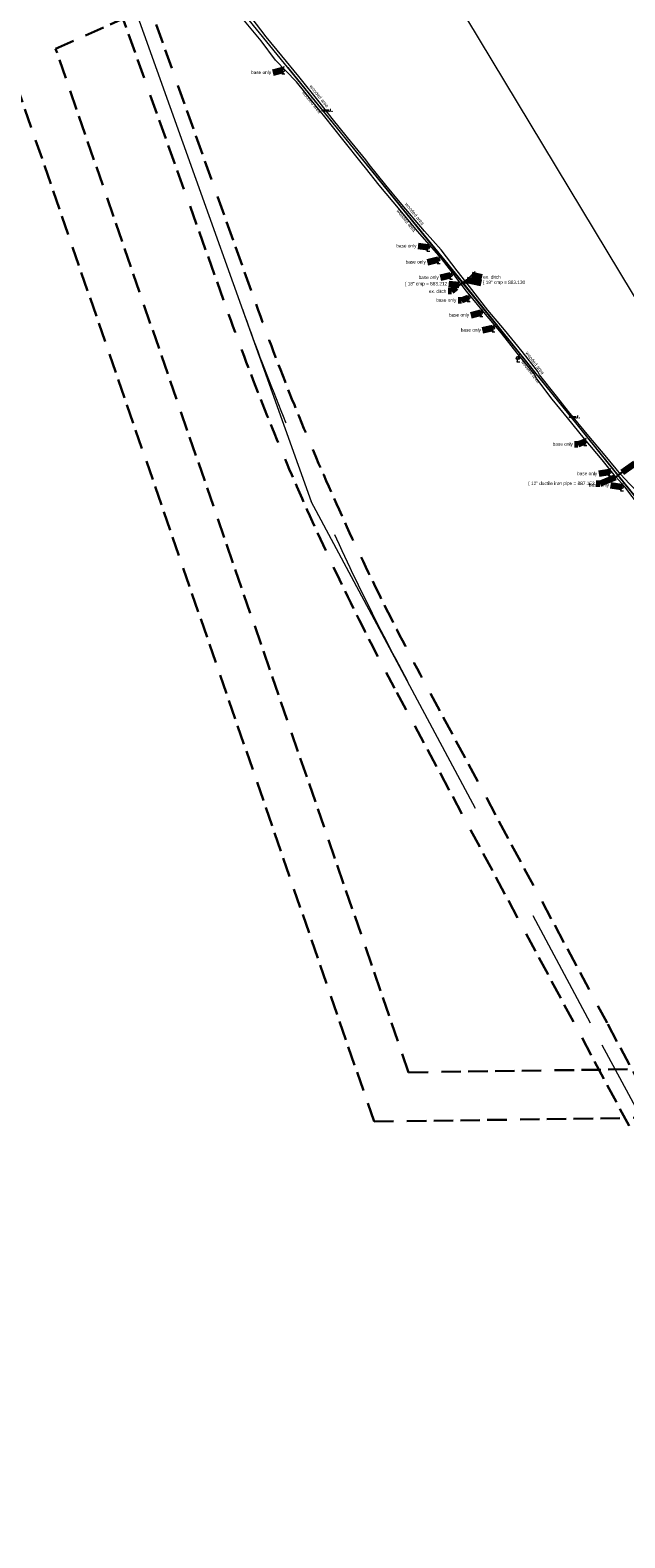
# Model space of a CAD drawing. Header units: feet. Extents: x 2433273 to 2447442, y 555003 to 575201.
# Tile 145 of 226: x 2435101 to 2436323, y 564446 to 567543. Entities that reach past the tile are written whole.
import ezdxf
from ezdxf.enums import TextEntityAlignment as Align

# ---------------------------------------------------------------- set-up
doc = ezdxf.new("R2010")
doc.units = ezdxf.units.FT
doc.header["$LTSCALE"] = 50
doc.header["$MEASUREMENT"] = 0
for name, pattern in [('cl20', [100, 5, -5, 80, -5, 5]), ('DGN Style 2', [484.236387, 290.541832, -193.694555]), ('DGN Style 5', [338.965471, 145.270916, -193.694555]), ('esmtuex', [4.65, 0.8, -0.275, -0.275, 0.8, -0.3, 0.8, -0.3, 0.8, -0.3]), ('rowex', [4.85, 0.8, -0.375, -0.375, 0.8, -0.3, 0.8, -0.3, 0.8, -0.3]), ('stream', [1.4, 0.7, -0.1, 0.1, -0.1, 0.1, -0.1, 0.1, -0.1]), ('treelt', [0.3, -0.15, -0.15]), ('treert', [0.3, -0.15, -0.15])]:
    doc.linetypes.add(name, pattern=pattern)
for name, color, linetype, lineweight in [('DR_X_Ditch', 133, 'stream', 0), ('DR_X_Elev_Flow', 151, 'Continuous', 0), ('DR_X_Elev_Flow (Construction)', 151, 'Continuous', 0), ('DR_X_Storm_Sewer', 151, 'DGN Style 5', 0), ('LT_X_Poles', 2, 'Continuous', 0), ('RW_X_CL_20', 6, 'cl20', 0), ('RW_X_Esmt_U', 6, 'esmtuex', 30), ('RW_X_Fee_RW', 6, 'rowex', 30), ('SV_X_Break_Lines', 4, 'DGN Style 2', 0), ('SV_X_Control_Cells_Found', 7, 'Continuous', 0), ('SV_X_Text', 7, 'Continuous', 0), ('VG_X_Tree_Line_Lt', 3, 'treelt', 0), ('VG_X_Tree_Line_Rt', 3, 'treert', 0)]:
    doc.layers.add(name, color=color, linetype=linetype, lineweight=lineweight)
doc.layers.add('GK_Visualization', color=30, linetype='Continuous', lineweight=13, plot=False)
doc.styles.add('Slanted-Normal LS 0.50', font='font31.shx', dxfattribs={"height": 0.14})
doc.styles.add('Slanted-Normal LS 0.50_0', font='font31.shx')
doc.styles.add('Style-font30', font='font30.shx')
doc.dimstyles.new('Dec-0  Slanted', dxfattribs={"dimscale": 50, "dimtxt": 0.14, "dimasz": 0.14, "dimexe": 0.07, "dimexo": 0.07, "dimgap": 0.07, "dimtad": 1, "dimdec": 0, "dimzin": 3, "dimdsep": 46, "dimtxsty": 'Slanted-Normal LS 0.50_0', "dimcen": 0.09, "dimclrd": 97, "dimclre": 97, "dimclrt": 7, "dimadec": 0, "dimazin": 3, "dimtfac": 1, "dimtdec": 0, "dimtofl": 0, "dimtmove": 1, "dimatfit": 1, "dimfxl": 1, "dimtzin": 3, "dimlwd": 0, "dimlwe": 0, "dimarcsym": 0})

# ---------------------------------------------------------------- blocks, each defined once
blk = doc.blocks.new('X_3')
at = {"layer": 'GK_Visualization', "color": 1, "linetype": 'Continuous', "lineweight": 0}
for p, q in [((-0.1, -0.1), (0.1, 0.1)), ((-0.1, 0.1), (0.1, -0.1))]:
    blk.add_line(p, q, dxfattribs=at)
blk = doc.blocks.new('X_4')
at = {"layer": 'GK_Visualization', "color": 1, "linetype": 'Continuous', "lineweight": 0}
for p, q in [((-0.1, -0.1), (0.1, 0.1)), ((-0.1, 0.1), (0.1, -0.1))]:
    blk.add_line(p, q, dxfattribs=at)
blk = doc.blocks.new('MNAIL')
at = {"layer": 'SV_X_Control_Cells_Found', "color": 7, "linetype": 'Continuous', "lineweight": 0, "flags": 128}
for points in [[(0.072, -0.04), (0.072, 0.04), (0.097, -0.04), (0.122, 0.04), (0.122, -0.04)], [(0.191, -0.04), (0.191, 0.04), (0.232, -0.04), (0.232, 0.04)], [(0.339, 0.04), (0.301, 0.04), (0.301, -0.04)], [(0.301, 0.001), (0.328, 0.001)], [(0.16, -0.03), (0.163, -0.03), (0.165, -0.031), (0.166, -0.034), (0.166, -0.037), (0.165, -0.039), (0.163, -0.04), (0.16, -0.04), (0.159, -0.039), (0.157, -0.037), (0.157, -0.034), (0.159, -0.031), (0.16, -0.03)], [(0.271, -0.03), (0.274, -0.03), (0.275, -0.031), (0.277, -0.034), (0.277, -0.037), (0.275, -0.039), (0.274, -0.04), (0.271, -0.04), (0.269, -0.039), (0.268, -0.037), (0.268, -0.034), (0.269, -0.031), (0.271, -0.03)], [(0.378, -0.03), (0.381, -0.03), (0.383, -0.031), (0.385, -0.034), (0.385, -0.037), (0.383, -0.039), (0.381, -0.04), (0.378, -0.04), (0.377, -0.039), (0.375, -0.037), (0.375, -0.034), (0.377, -0.031), (0.378, -0.03)]]:
    blk.add_lwpolyline(points, dxfattribs=at)
at = {"layer": 'SV_X_Control_Cells_Found', "color": 7, "linetype": 'Continuous', "lineweight": 0}
blk.add_circle((0, 0), 0.0249, dxfattribs=at)
blk = doc.blocks.new('MNAIL_1')
at = {"layer": 'SV_X_Control_Cells_Found', "color": 7, "linetype": 'Continuous', "lineweight": 0, "flags": 128}
for points in [[(0.072, -0.04), (0.072, 0.04), (0.097, -0.04), (0.122, 0.04), (0.122, -0.04)], [(0.191, -0.04), (0.191, 0.04), (0.232, -0.04), (0.232, 0.04)], [(0.339, 0.04), (0.301, 0.04), (0.301, -0.04)], [(0.301, 0.001), (0.328, 0.001)], [(0.16, -0.03), (0.163, -0.03), (0.165, -0.031), (0.166, -0.034), (0.166, -0.037), (0.165, -0.039), (0.163, -0.04), (0.16, -0.04), (0.159, -0.039), (0.157, -0.037), (0.157, -0.034), (0.159, -0.031), (0.16, -0.03)], [(0.271, -0.03), (0.274, -0.03), (0.275, -0.031), (0.277, -0.034), (0.277, -0.037), (0.275, -0.039), (0.274, -0.04), (0.271, -0.04), (0.269, -0.039), (0.268, -0.037), (0.268, -0.034), (0.269, -0.031), (0.271, -0.03)], [(0.378, -0.03), (0.381, -0.03), (0.383, -0.031), (0.385, -0.034), (0.385, -0.037), (0.383, -0.039), (0.381, -0.04), (0.378, -0.04), (0.377, -0.039), (0.375, -0.037), (0.375, -0.034), (0.377, -0.031), (0.378, -0.03)]]:
    blk.add_lwpolyline(points, dxfattribs=at)
at = {"layer": 'SV_X_Control_Cells_Found', "color": 7, "linetype": 'Continuous', "lineweight": 0}
blk.add_circle((0, 0), 0.0249, dxfattribs=at)
blk = doc.blocks.new('MNAIL_2')
at = {"layer": 'SV_X_Control_Cells_Found', "color": 7, "linetype": 'Continuous', "lineweight": 0, "flags": 128}
for points in [[(0.072, -0.04), (0.072, 0.04), (0.097, -0.04), (0.122, 0.04), (0.122, -0.04)], [(0.191, -0.04), (0.191, 0.04), (0.232, -0.04), (0.232, 0.04)], [(0.339, 0.04), (0.301, 0.04), (0.301, -0.04)], [(0.301, 0.001), (0.328, 0.001)], [(0.16, -0.03), (0.163, -0.03), (0.165, -0.031), (0.166, -0.034), (0.166, -0.037), (0.165, -0.039), (0.163, -0.04), (0.16, -0.04), (0.159, -0.039), (0.157, -0.037), (0.157, -0.034), (0.159, -0.031), (0.16, -0.03)], [(0.271, -0.03), (0.274, -0.03), (0.275, -0.031), (0.277, -0.034), (0.277, -0.037), (0.275, -0.039), (0.274, -0.04), (0.271, -0.04), (0.269, -0.039), (0.268, -0.037), (0.268, -0.034), (0.269, -0.031), (0.271, -0.03)], [(0.378, -0.03), (0.381, -0.03), (0.383, -0.031), (0.385, -0.034), (0.385, -0.037), (0.383, -0.039), (0.381, -0.04), (0.378, -0.04), (0.377, -0.039), (0.375, -0.037), (0.375, -0.034), (0.377, -0.031), (0.378, -0.03)]]:
    blk.add_lwpolyline(points, dxfattribs=at)
at = {"layer": 'SV_X_Control_Cells_Found', "color": 7, "linetype": 'Continuous', "lineweight": 0}
blk.add_circle((0, 0), 0.0249, dxfattribs=at)
blk = doc.blocks.new('LPOLE_19')
at = {"layer": 'LT_X_Poles', "color": 2, "linetype": 'Continuous', "lineweight": 0, "flags": 128}
blk.add_lwpolyline([(0.039, 0.148), (-0.039, -0.152), (0.079, -0.152)], dxfattribs=at)
at = {"layer": 'LT_X_Poles', "color": 2, "linetype": 'Continuous', "lineweight": 0}
blk.add_circle((0, 0), 0.065, dxfattribs=at)
blk = doc.blocks.new('LPOLE_21')
at = {"layer": 'LT_X_Poles', "color": 2, "linetype": 'Continuous', "lineweight": 0, "flags": 128}
blk.add_lwpolyline([(0.039, 0.148), (-0.039, -0.152), (0.079, -0.152)], dxfattribs=at)
at = {"layer": 'LT_X_Poles', "color": 2, "linetype": 'Continuous', "lineweight": 0}
blk.add_circle((0, 0), 0.065, dxfattribs=at)
blk = doc.blocks.new('LPOLE_22')
at = {"layer": 'LT_X_Poles', "color": 2, "linetype": 'Continuous', "lineweight": 0, "flags": 128}
blk.add_lwpolyline([(0.039, 0.148), (-0.039, -0.152), (0.079, -0.152)], dxfattribs=at)
at = {"layer": 'LT_X_Poles', "color": 2, "linetype": 'Continuous', "lineweight": 0}
blk.add_circle((0, 0), 0.065, dxfattribs=at)
blk = doc.blocks.new('LPOLE_23')
at = {"layer": 'LT_X_Poles', "color": 2, "linetype": 'Continuous', "lineweight": 0, "flags": 128}
blk.add_lwpolyline([(0.039, 0.148), (-0.039, -0.152), (0.079, -0.152)], dxfattribs=at)
at = {"layer": 'LT_X_Poles', "color": 2, "linetype": 'Continuous', "lineweight": 0}
blk.add_circle((0, 0), 0.065, dxfattribs=at)
blk = doc.blocks.new('LPOLE_24')
at = {"layer": 'LT_X_Poles', "color": 2, "linetype": 'Continuous', "lineweight": 0, "flags": 128}
blk.add_lwpolyline([(0.039, 0.148), (-0.039, -0.152), (0.079, -0.152)], dxfattribs=at)
at = {"layer": 'LT_X_Poles', "color": 2, "linetype": 'Continuous', "lineweight": 0}
blk.add_circle((0, 0), 0.065, dxfattribs=at)
blk = doc.blocks.new('LPOLE_25')
at = {"layer": 'LT_X_Poles', "color": 2, "linetype": 'Continuous', "lineweight": 0, "flags": 128}
blk.add_lwpolyline([(0.039, 0.148), (-0.039, -0.152), (0.079, -0.152)], dxfattribs=at)
at = {"layer": 'LT_X_Poles', "color": 2, "linetype": 'Continuous', "lineweight": 0}
blk.add_circle((0, 0), 0.065, dxfattribs=at)
blk = doc.blocks.new('LPOLE_26')
at = {"layer": 'LT_X_Poles', "color": 2, "linetype": 'Continuous', "lineweight": 0, "flags": 128}
blk.add_lwpolyline([(0.039, 0.148), (-0.039, -0.152), (0.079, -0.152)], dxfattribs=at)
at = {"layer": 'LT_X_Poles', "color": 2, "linetype": 'Continuous', "lineweight": 0}
blk.add_circle((0, 0), 0.065, dxfattribs=at)
blk = doc.blocks.new('LPOLE_27')
at = {"layer": 'LT_X_Poles', "color": 2, "linetype": 'Continuous', "lineweight": 0, "flags": 128}
blk.add_lwpolyline([(0.039, 0.148), (-0.039, -0.152), (0.079, -0.152)], dxfattribs=at)
at = {"layer": 'LT_X_Poles', "color": 2, "linetype": 'Continuous', "lineweight": 0}
blk.add_circle((0, 0), 0.065, dxfattribs=at)
blk = doc.blocks.new('LPOLE_28')
at = {"layer": 'LT_X_Poles', "color": 2, "linetype": 'Continuous', "lineweight": 0, "flags": 128}
blk.add_lwpolyline([(0.039, 0.148), (-0.039, -0.152), (0.079, -0.152)], dxfattribs=at)
at = {"layer": 'LT_X_Poles', "color": 2, "linetype": 'Continuous', "lineweight": 0}
blk.add_circle((0, 0), 0.065, dxfattribs=at)
blk = doc.blocks.new('LPOLE_29')
at = {"layer": 'LT_X_Poles', "color": 2, "linetype": 'Continuous', "lineweight": 0, "flags": 128}
blk.add_lwpolyline([(0.039, 0.148), (-0.039, -0.152), (0.079, -0.152)], dxfattribs=at)
at = {"layer": 'LT_X_Poles', "color": 2, "linetype": 'Continuous', "lineweight": 0}
blk.add_circle((0, 0), 0.065, dxfattribs=at)
blk = doc.blocks.new('LPOLE_30')
at = {"layer": 'LT_X_Poles', "color": 2, "linetype": 'Continuous', "lineweight": 0, "flags": 128}
blk.add_lwpolyline([(0.039, 0.148), (-0.039, -0.152), (0.079, -0.152)], dxfattribs=at)
at = {"layer": 'LT_X_Poles', "color": 2, "linetype": 'Continuous', "lineweight": 0}
blk.add_circle((0, 0), 0.065, dxfattribs=at)
blk = doc.blocks.new('GTM_6')
at = {"layer": 'DR_X_Elev_Flow', "color": 7}
for p, q in [((0, 0.07), (0, -0.08)), ((-0.08, 0), (0.07, 0))]:
    blk.add_line(p, q, dxfattribs=at)
at = {"layer": 'DR_X_Elev_Flow (Construction)', "color": 7}
blk.add_point((0, 0), dxfattribs=at)
blk = doc.blocks.new('GTM_7')
at = {"layer": 'DR_X_Elev_Flow', "color": 7}
for p, q in [((0, 0.07), (0, -0.08)), ((-0.08, 0), (0.07, 0))]:
    blk.add_line(p, q, dxfattribs=at)
at = {"layer": 'DR_X_Elev_Flow (Construction)', "color": 7}
blk.add_point((0, 0), dxfattribs=at)

msp = doc.modelspace()

# ---------------------------------------------------------------- linework, layer by layer
at = {"layer": 'DR_X_Ditch', "ltscale": 0.500001}
for p, q in [((2435998.7, 567030), (2435982.6, 567018.5)), ((2436010, 567041), (2435998.7, 567030))]:
    msp.add_line(p, q, dxfattribs=at)
at = {"layer": 'DR_X_Ditch', "flags": 128}
for points in [[(2435998.6, 567030.2), (2435999.7, 567031.1), (2436004.9, 567036.2), (2436015.4, 567047)], [(2435982.5, 567018.7), (2435978, 567015.1), (2435975, 567013.5)], [(2435978, 567015.1), (2435975, 567013.5)]]:
    msp.add_lwpolyline(points, dxfattribs=at)
at = {"layer": 'DR_X_Ditch', "ltscale": 0.500001, "flags": 128}
msp.add_lwpolyline([(2435982.6, 567018.5), (2435975.1, 567013.2), (2435970.9, 567009.8)], dxfattribs=at)
at = {"layer": 'DR_X_Storm_Sewer'}
for p, q in [((2435982, 567019.3), (2435998.1, 567030.8)), ((2435982, 567019.3), (2435982.9, 567018.1)), ((2435982.9, 567018.1), (2435999, 567029.6)), ((2435998.1, 567030.8), (2435999, 567029.6)), ((2436318, 566635.3), (2436303.1, 566624)), ((2436303.1, 566624), (2436303.7, 566623.2)), ((2436318.7, 566634.5), (2436303.7, 566623.2)), ((2436318, 566635.3), (2436318.7, 566634.5))]:
    msp.add_line(p, q, dxfattribs=at)
at = {"layer": 'GK_Visualization', "color": 1, "flags": 128}
msp.add_lwpolyline([(2436685.5, 566161.7), (2436309, 566628.5), (2435990.1, 567025.1), (2435551.6, 567563)], dxfattribs=at)
at = {"layer": 'RW_X_CL_20'}
for p, q in [((2434942, 568634.3), (2435678.5, 566574.9)), ((2434942, 568634.3), (2435678.5, 566574.9)), ((2435315.8, 567854.4), (2438921.8, 563402.2)), ((2436252.8, 565503.2), (2435678.5, 566574.9)), ((2436252.8, 565503.2), (2435678.5, 566574.9)), ((2436395, 565237.8), (2436252.8, 565503.2)), ((2436395, 565237.8), (2436252.8, 565503.2))]:
    msp.add_line(p, q, dxfattribs=at)
msp.add_arc((2440841.6, 568866.4), 5633.2, 199.6782, 208.1865, dxfattribs=at)
msp.add_arc((2440841.6, 568866.4), 5633.2, 199.6782, 208.1865, dxfattribs=at)
at = {"layer": 'RW_X_Esmt_U'}
for p, q in [((2435153.7, 567504.5), (2435443.2, 567633.4)), ((2435808, 565300.9), (2435019.5, 567587)), ((2435879, 565402), (2435153.7, 567504.5)), ((2435879, 565402), (2437254.1, 565421.3)), ((2435808, 565300.9), (2437207, 565320.6))]:
    msp.add_line(p, q, dxfattribs=at)
at = {"layer": 'RW_X_Fee_RW'}
for p, q in [((2434913.8, 568624.2), (2435509.1, 566959.4)), ((2434970.4, 568644), (2435565.6, 566979.6)), ((2436286.6, 565503.7), (2435902.9, 566219.8)), ((2436368.6, 565223.7), (2435850, 566191.4)), ((2436421.5, 565252), (2436286.6, 565503.7))]:
    msp.add_line(p, q, dxfattribs=at)
for radius in [5603.2, 5663.2]:
    msp.add_arc((2440841.6, 568866.4), radius, 199.6782, 208.1865, dxfattribs=at)
at = {"layer": 'SV_X_Break_Lines', "flags": 128}
msp.add_lwpolyline([(2439939.1, 561027.6), (2439937, 561031.1), (2439929.3, 561042.5), (2439926.8, 561046), (2439928.1, 561046.7), (2439932.5, 561040.8), (2439939.1, 561031.1), (2439940.5, 561028.4), (2434762.3, 569617.1), (2434766.2, 569570.3), (2434771.6, 569523.5), (2434776.6, 569483.4), (2434784, 569457.2), (2434788.6, 569439.8), (2434794.7, 569434.9), (2434798.3, 569432.9), (2434803.1, 569435.7), (2434809.4, 569440.3), (2434807.9, 569450.5), (2434802.9, 569461.6), (2434798.9, 569493.7), (2434795.8, 569520.5), (2434790.7, 569569.8), (2434788.8, 569594.7)], dxfattribs=at)
at = {"layer": 'VG_X_Tree_Line_Lt', "flags": 128}
msp.add_lwpolyline([(2436629, 566286.7), (2436617.5, 566265.7), (2436600.3, 566284.1), (2436572.8, 566318.6), (2436539.5, 566356.6), (2436509.2, 566390.9), (2436484.9, 566421.7), (2436483.7, 566436), (2436483.3, 566436), (2436493.2, 566439.9), (2436512.9, 566433.5), (2436331.8, 566611.3), (2436314.8, 566630), (2436282.9, 566669.1), (2436249.3, 566708.9), (2436207.3, 566759.3), (2436182.5, 566791), (2436148.1, 566834.8), (2436144.5, 566841.3), (2436112.2, 566882.9), (2436075.9, 566927.3), (2436041.8, 566967.9), (2436004, 567016.4), (2435978.7, 567048.3), (2435946.1, 567091.4), (2435911.3, 567129.7), (2435861.9, 567189.1), (2435832.3, 567224.3), (2435798.2, 567267), (2435791.3, 567276.2), (2435791.3, 567276.3), (2435753.7, 567322.2), (2435721.7, 567361.2), (2435695.2, 567395.6), (2435653.6, 567447.8), (2435618.6, 567490.3), (2435586.4, 567528.9), (2435555.6, 567569.6), (2435520.4, 567613.4), (2435489.1, 567652), (2435452.7, 567694.3), (2435437.3, 567693.9), (2435430.8, 567701.3), (2435434.5, 567715.2), (2435421.7, 567728.1), (2435370.5, 567799.7), (2435371.3, 567810.8), (2435328.7, 567905.3)], dxfattribs=at)
at = {"layer": 'VG_X_Tree_Line_Rt', "flags": 128}
msp.add_lwpolyline([(2437029.5, 565667.6), (2437019.5, 565651.5), (2437024.1, 565634), (2437043.3, 565592.5), (2437057.1, 565596.8), (2437070.2, 565620.7), (2436323.5, 566604.9), (2436304.3, 566625.7), (2436276.7, 566660), (2436240.4, 566703.4), (2436205.2, 566746.2), (2436174.1, 566784.8), (2436142.4, 566826.4), (2436136.6, 566836.9), (2436102.1, 566879.1), (2436069.6, 566920.6), (2436033.8, 566963.6), (2435997.7, 567006.6), (2435970, 567043.6), (2435946.5, 567073.5), (2435897.4, 567130), (2435861.6, 567173.3), (2435818.2, 567224.4), (2435790.2, 567259.9), (2435784.3, 567267.6), (2435744, 567318.3), (2435706.7, 567364.9), (2435679.9, 567397.9), (2435648.3, 567436.6), (2435605.7, 567481.3), (2435576.1, 567521), (2435541.7, 567561.8), (2435510.4, 567604.9), (2435479.7, 567646.6), (2435455.4, 567672.8), (2435438.7, 567678.4), (2435418, 567657.9)], dxfattribs=at)

# ---------------------------------------------------------------- block references
at = {"layer": 'DR_X_Elev_Flow', "color": 7, "xscale": 16.66666666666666, "yscale": 16.66666666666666, "zscale": 16.66666666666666}
for name, p in [('GTM_7', (2436303.4, 566623.6)), ('GTM_6', (2436318.4, 566634.9))]:
    msp.add_blockref(name, p, dxfattribs=at)
at = {"layer": 'GK_Visualization', "color": 1, "linetype": 'Continuous', "lineweight": 0}
for name, p in [('X_4', (2435990.1, 567025.1)), ('X_3', (2436309, 566628.5))]:
    msp.add_blockref(name, p, dxfattribs=at)
at = {"layer": 'LT_X_Poles', "color": 2, "linetype": 'Continuous', "lineweight": 0, "xscale": 50, "yscale": 50, "zscale": 50}
for name, p in [('LPOLE_19', (2435620.7, 567460.4)), ('LPOLE_27', (2435918.3, 567096.2)), ('LPOLE_26', (2435939.6, 567071.3)), ('LPOLE_25', (2435965.3, 567039.1)), ('LPOLE_24', (2436001.5, 566993)), ('LPOLE_23', (2436027.2, 566962)), ('LPOLE_22', (2436052.2, 566930.9)), ('LPOLE_21', (2436103.4, 566869.3)), ('LPOLE_29', (2436241, 566697.4)), ('LPOLE_28', (2436291.3, 566634.9)), ('LPOLE_30', (2436316.5, 566604.2))]:
    msp.add_blockref(name, p, dxfattribs=at)
at = {"layer": 'SV_X_Control_Cells_Found', "color": 7, "linetype": 'Continuous', "lineweight": 0, "xscale": 50, "yscale": 50, "zscale": 50}
for name, p in [('MNAIL_2', (2435702.5, 567377.8)), ('MNAIL', (2435991.5, 567024.4)), ('MNAIL_1', (2436210.5, 566747.8))]:
    msp.add_blockref(name, p, dxfattribs=at)

# ---------------------------------------------------------------- texts
at = {"layer": 'GK_Visualization', "color": 1, "style": 'Style-font30'}
for s, p in [('TEMP67', (2435990.1, 567025.1)), ('TEMP66', (2436309, 566628.5))]:
    msp.add_text(s, height=0.14, dxfattribs=at).set_placement(p, align=Align.RIGHT)
at = {"layer": 'SV_X_Text', "style": 'Slanted-Normal LS 0.50'}
for rotation, p in [(309.0298, (2435659.4, 567414.7)), (309.0298, (2435674.8, 567427)), (309.0298, (2435853.6, 567171.1)), (309.0298, (2435871, 567185.1)), (307.8115, (2436109.7, 566861.3)), (307.8115, (2436118.6, 566879.3))]:
    msp.add_text('wooded area', height=7, rotation=rotation, dxfattribs=at).set_placement(p)
at = {"layer": 'SV_X_Text', "char_height": 7, "line_spacing_factor": 0.606, "style": 'Slanted-Normal LS 0.50'}
for s, insert, attachment_point in [('base only', (2435596.5, 567455), 6), ('base only', (2435895, 567098.8), 6), ('base only', (2435914.2, 567065.8), 6), ('\\{ 18" cmp = 883.212', (2435958.1, 567020.9), 6), ('base only', (2435940.8, 567034), 6), ('ex. ditch', (2435956.5, 567006.4), 6), ('\\{ 18" cmp = 883.130', (2436031.4, 567023.8), 4), ('ex. ditch', (2436032.1, 567035.6), 4), ('base only', (2435977, 566987.2), 6), ('base only', (2436003.2, 566956.9), 6), ('base only', (2436027.5, 566925.9), 6), ('base only', (2436216.4, 566691.5), 6), ('\\{ 12" ductile iron pipe = 887.153', (2436261, 566610.8), 6), ('base only', (2436266.4, 566631.1), 6), ('base only', (2436290.6, 566607.6), 6)]:
    msp.add_mtext(s, dxfattribs=dict(at, insert=insert, attachment_point=attachment_point))

# ---------------------------------------------------------------- leaders
at = {"layer": 'SV_X_Text', "color": 97, "linetype": 'Continuous', "lineweight": 0, "annotation_type": 0, "has_hookline": 1}
for points, hookline_direction, text_width in [([(2435620.7, 567460.4), (2435600, 567455)], 1, 52.2), ([(2435918.3, 567096.2), (2435898.5, 567098.8)], 1, 52.2), ([(2435939.6, 567071.3), (2435917.7, 567065.8)], 1, 52.2), ([(2435982.5, 567018.7), (2435961.6, 567020.9)], 1, 103.7), ([(2435965.3, 567039.1), (2435944.3, 567034)], 1, 52.2), ([(2435976.9, 567014.5), (2435967, 567006.4), (2435960, 567006.4)], 1, 50.5), ([(2435998.6, 567030.2), (2436028.1, 567023.8)], 0, 104.2), ([(2436008.9, 567040.2), (2436029.2, 567035.6)], 0, 50.5), ([(2436001.5, 566993), (2435987.5, 566987.2), (2435980.5, 566987.2)], 1, 52.2), ([(2436027.2, 566962), (2436006.7, 566956.9)], 1, 52.2), ([(2436052.2, 566930.9), (2436031, 566925.9)], 1, 52.2), ([(2436241, 566697.4), (2436226.9, 566691.5), (2436219.9, 566691.5)], 1, 52.2), ([(2436318.3, 566634.9), (2436344.5, 566653.2), (2436351.5, 566653.2)], 0, 179.7), ([(2436303.4, 566623.6), (2436271.5, 566610.8), (2436264.5, 566610.8)], 1, 176.7), ([(2436291.3, 566634.9), (2436269.9, 566631.1)], 1, 52.2), ([(2436316.5, 566604.2), (2436294.1, 566607.6)], 1, 52.2)]:
    msp.add_leader(points, dimstyle='Dec-0  Slanted', override={"dimtad": 0, "dimclrd": 0, "dimlwd": 65534}, dxfattribs=dict(at, hookline_direction=hookline_direction, text_width=text_width))

doc.saveas('drawing.dxf')
